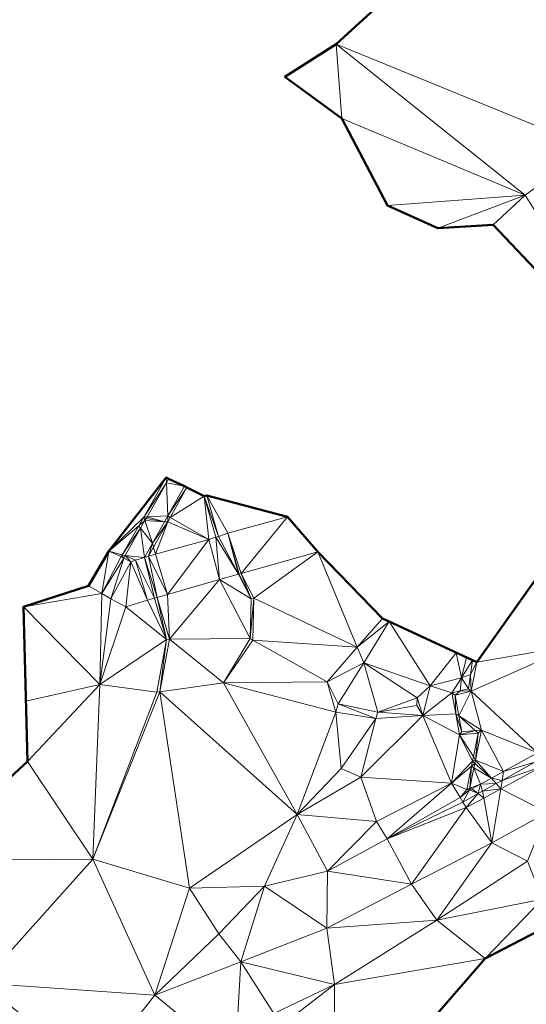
# Model space of a CAD drawing. Header units: metres. Extents: x 3490451 to 6981510, y 5754235 to 11509207.
# Tile 11 of 77: x 3490548 to 3490566, y 5754386 to 5754421. Entities that reach past the tile are written whole.
import ezdxf

# ---------------------------------------------------------------- set-up
doc = ezdxf.new("R2010")
doc.units = ezdxf.units.M
doc.layers.add('Kartierung-05$0$$VERB', color=7, linetype='Continuous', lineweight=18, true_color=0x82563a)

msp = doc.modelspace()

# ---------------------------------------------------------------- linework, layer by layer
at = {"layer": 'Kartierung-05$0$$VERB', "color": 1, "lineweight": 50, "ltscale": 0.02}
for points in [[(3490565.622, 5754426.267), (3490559.405, 5754420.576), (3490557.569, 5754419.406), (3490559.608, 5754417.915), (3490561.242, 5754414.797), (3490563.046, 5754413.987), (3490565.031, 5754414.106), (3490570.382, 5754408.454)], [(3490559.332, 5754381.616), (3490564.746, 5754387.847), (3490569.623, 5754390.377), (3490571.631, 5754388.294), (3490571.751, 5754388.29), (3490577.161, 5754391.465), (3490580.33, 5754392.768), (3490582.033, 5754395.652), (3490582.65, 5754396.696), (3490584.648, 5754397.712), (3490588.094, 5754396.957), (3490593.789, 5754399.204), (3490597.364, 5754401.207), (3490600.736, 5754406.776), (3490619.107, 5754410.985), (3490625.38, 5754410.516)], [(3490567.832, 5754403.223), (3490564.443, 5754398.446), (3490564.29, 5754398.518), (3490561.305, 5754399.907), (3490561.064, 5754400.019), (3490558.744, 5754402.396), (3490557.661, 5754403.653), (3490554.774, 5754404.416), (3490554.678, 5754404.389), (3490554.061, 5754404.701), (3490553.974, 5754404.75), (3490553.408, 5754405.011), (3490553.321, 5754405.06), (3490551.271, 5754402.42), (3490550.536, 5754401.183), (3490548.207, 5754400.434), (3490548.355, 5754394.901), (3490544.515, 5754391.357)]]:
    msp.add_lwpolyline(points, dxfattribs=at)
at = {"layer": 'Kartierung-05$0$$VERB'}
for points in [[(3490559.405, 5754420.576, 165.358), (3490565.622, 5754426.267, 165.371), (3490568.501, 5754416.865, 164.874)], [(3490565.622, 5754426.267, 165.371), (3490570.914, 5754422.406, 164.903), (3490568.501, 5754416.865, 164.874)], [(3490559.405, 5754420.576, 165.358), (3490559.608, 5754417.915, 165.328), (3490557.569, 5754419.406, 165.329)], [(3490559.405, 5754420.576, 165.358), (3490568.501, 5754416.865, 164.874), (3490566.171, 5754415.177, 165.003)], [(3490559.405, 5754420.576, 165.358), (3490566.171, 5754415.177, 165.003), (3490559.608, 5754417.915, 165.328)], [(3490566.171, 5754415.177, 165.003), (3490561.242, 5754414.797, 165.19), (3490559.608, 5754417.915, 165.328)], [(3490570.382, 5754408.454, 162.76), (3490568.501, 5754416.865, 164.874), (3490566.171, 5754415.177, 165.003)], [(3490566.171, 5754415.177, 165.003), (3490563.046, 5754413.987, 165.161), (3490561.242, 5754414.797, 165.19)], [(3490566.171, 5754415.177, 165.003), (3490565.031, 5754414.106, 165.076), (3490563.046, 5754413.987, 165.161)], [(3490566.171, 5754415.177, 165.003), (3490565.031, 5754414.106, 165.076), (3490570.382, 5754408.455, 162.76)], [(3490566.171, 5754415.177, 165.003), (3490570.382, 5754408.455, 162.76), (3490570.382, 5754408.454, 162.76)], [(3490552.516, 5754403.646, 166.575), (3490553.321, 5754405.06, 166.561), (3490551.271, 5754402.42, 166.593)], [(3490553.321, 5754405.06, 166.561), (3490551.271, 5754402.42, 166.593), (3490553.32, 5754405.059, 166.561)], [(3490553.329, 5754404.872, 166.313), (3490552.516, 5754403.646, 166.575), (3490553.321, 5754405.06, 166.561)], [(3490553.321, 5754405.06, 166.561), (3490553.321, 5754405.06, 166.561), (3490553.32, 5754405.059, 166.561)], [(3490553.329, 5754404.872, 166.313), (3490553.321, 5754405.06, 166.561), (3490553.408, 5754405.011, 166.311)], [(3490553.321, 5754405.06, 166.561), (3490553.321, 5754405.06, 166.561), (3490553.321, 5754405.06, 166.561)], [(3490553.321, 5754405.06, 166.561), (3490553.321, 5754405.06, 166.561), (3490553.321, 5754405.06, 166.561)], [(3490553.321, 5754405.06, 166.561), (3490553.408, 5754405.011, 166.311), (3490553.321, 5754405.06, 166.561)], [(3490553.321, 5754405.06, 166.561), (3490553.321, 5754405.06, 166.561), (3490553.321, 5754405.06, 166.561)], [(3490553.329, 5754404.872, 166.313), (3490553.408, 5754405.011, 166.311), (3490553.973, 5754404.75, 166.222)], [(3490553.329, 5754404.872, 166.313), (3490552.634, 5754403.651, 166.331), (3490552.516, 5754403.646, 166.575)], [(3490553.329, 5754404.872, 166.313), (3490552.634, 5754403.651, 166.331), (3490553.378, 5754403.685, 166.208)], [(3490553.329, 5754404.872, 166.313), (3490553.378, 5754403.685, 166.208), (3490553.974, 5754404.75, 166.222)], [(3490553.329, 5754404.872, 166.313), (3490553.974, 5754404.75, 166.222), (3490553.973, 5754404.75, 166.222)], [(3490553.378, 5754403.685, 166.208), (3490553.974, 5754404.75, 166.222), (3490554.061, 5754404.701, 166.042)], [(3490553.378, 5754403.685, 166.208), (3490553.974, 5754404.75, 166.222), (3490553.974, 5754404.75, 166.222)], [(3490553.464, 5754403.635, 166.069), (3490553.378, 5754403.685, 166.208), (3490554.061, 5754404.701, 166.042)], [(3490553.464, 5754403.635, 166.069), (3490554.061, 5754404.701, 166.042), (3490554.678, 5754404.389, 166.019)], [(3490553.464, 5754403.635, 166.069), (3490554.678, 5754404.389, 166.019), (3490554.678, 5754404.389, 166.019)], [(3490554.842, 5754402.839, 166.037), (3490553.464, 5754403.635, 166.069), (3490554.678, 5754404.389, 166.019)], [(3490554.678, 5754404.389, 166.019), (3490554.774, 5754404.416, 165.754), (3490555.19, 5754402.954, 165.765)], [(3490554.678, 5754404.389, 166.019), (3490555.095, 5754402.923, 166), (3490554.842, 5754402.839, 166.037)], [(3490554.678, 5754404.389, 166.019), (3490555.19, 5754402.954, 165.765), (3490555.095, 5754402.923, 166)], [(3490554.842, 5754402.839, 166.037), (3490554.678, 5754404.389, 166.019), (3490554.678, 5754404.389, 166.019)], [(3490554.774, 5754404.416, 165.754), (3490555.19, 5754402.954, 165.765), (3490555.531, 5754403.067, 165.714)], [(3490554.774, 5754404.416, 165.754), (3490555.531, 5754403.067, 165.714), (3490557.661, 5754403.653, 165.716)], [(3490552.334, 5754403.328, 166.578), (3490552.516, 5754403.646, 166.575), (3490551.271, 5754402.42, 166.593)], [(3490552.334, 5754403.328, 166.578), (3490552.559, 5754403.519, 166.333), (3490552.516, 5754403.646, 166.575)], [(3490552.634, 5754403.651, 166.331), (3490552.603, 5754403.596, 166.332), (3490552.516, 5754403.646, 166.575)], [(3490552.559, 5754403.519, 166.333), (3490552.603, 5754403.596, 166.332), (3490552.516, 5754403.646, 166.575)], [(3490552.559, 5754403.519, 166.333), (3490552.603, 5754403.596, 166.332), (3490553.26, 5754403.475, 166.206)], [(3490552.634, 5754403.651, 166.331), (3490552.603, 5754403.596, 166.332), (3490553.26, 5754403.475, 166.206)], [(3490552.634, 5754403.651, 166.331), (3490553.378, 5754403.685, 166.208), (3490553.26, 5754403.475, 166.206)], [(3490553.378, 5754403.685, 166.208), (3490553.373, 5754403.472, 166.073), (3490553.26, 5754403.475, 166.206)], [(3490553.464, 5754403.635, 166.069), (3490553.378, 5754403.685, 166.208), (3490553.373, 5754403.472, 166.073)], [(3490553.464, 5754403.635, 166.069), (3490553.373, 5754403.472, 166.073), (3490554.842, 5754402.839, 166.037)], [(3490556.002, 5754401.628, 165.715), (3490555.531, 5754403.067, 165.714), (3490557.661, 5754403.653, 165.716)], [(3490556.002, 5754401.628, 165.715), (3490557.661, 5754403.653, 165.716), (3490558.744, 5754402.396, 165.697)], [(3490552.334, 5754403.328, 166.578), (3490551.748, 5754402.298, 166.588), (3490551.271, 5754402.42, 166.593)], [(3490552.402, 5754403.244, 166.337), (3490552.334, 5754403.328, 166.578), (3490551.748, 5754402.298, 166.588)], [(3490552.402, 5754403.244, 166.337), (3490551.748, 5754402.298, 166.588), (3490551.849, 5754402.272, 166.352)], [(3490552.402, 5754403.244, 166.337), (3490551.849, 5754402.272, 166.352), (3490552.546, 5754402.2, 166.189)], [(3490552.402, 5754403.244, 166.337), (3490552.334, 5754403.328, 166.578), (3490552.559, 5754403.519, 166.333)], [(3490552.402, 5754403.244, 166.337), (3490552.559, 5754403.519, 166.333), (3490552.833, 5754402.712, 166.196)], [(3490552.402, 5754403.244, 166.337), (3490552.833, 5754402.712, 166.196), (3490552.546, 5754402.2, 166.189)], [(3490552.559, 5754403.519, 166.333), (3490552.833, 5754402.712, 166.196), (3490553.26, 5754403.475, 166.206)], [(3490552.833, 5754402.712, 166.196), (3490553.373, 5754403.472, 166.073), (3490553.26, 5754403.475, 166.206)], [(3490552.833, 5754402.712, 166.196), (3490552.869, 5754402.572, 166.096), (3490553.373, 5754403.472, 166.073)], [(3490552.869, 5754402.572, 166.096), (3490553.373, 5754403.472, 166.073), (3490552.935, 5754402.321, 166.093)], [(3490553.373, 5754403.472, 166.073), (3490552.935, 5754402.321, 166.093), (3490554.842, 5754402.839, 166.037)], [(3490567.832, 5754403.223, 162.684), (3490567.97, 5754399.058, 162.49), (3490564.443, 5754398.446, 162.69)], [(3490555.095, 5754402.923, 166), (3490554.842, 5754402.839, 166.037), (3490555.233, 5754401.406, 166.029)], [(3490555.904, 5754401.6, 166.008), (3490555.19, 5754402.954, 165.765), (3490555.095, 5754402.923, 166)], [(3490555.904, 5754401.6, 166.008), (3490555.095, 5754402.923, 166), (3490555.233, 5754401.406, 166.029)], [(3490555.904, 5754401.6, 166.008), (3490555.19, 5754402.954, 165.765), (3490555.531, 5754403.067, 165.714)], [(3490555.904, 5754401.6, 166.008), (3490555.531, 5754403.067, 165.714), (3490555.931, 5754401.608, 165.705)], [(3490556.002, 5754401.628, 165.715), (3490555.531, 5754403.067, 165.714), (3490555.931, 5754401.608, 165.705)], [(3490552.833, 5754402.712, 166.196), (3490552.685, 5754402.243, 166.104), (3490552.546, 5754402.2, 166.189)], [(3490552.833, 5754402.712, 166.196), (3490552.869, 5754402.572, 166.096), (3490552.685, 5754402.243, 166.104)], [(3490552.869, 5754402.572, 166.096), (3490552.685, 5754402.243, 166.104), (3490552.935, 5754402.321, 166.093)], [(3490552.935, 5754402.321, 166.093), (3490554.842, 5754402.839, 166.037), (3490553.364, 5754400.873, 166.101)], [(3490554.842, 5754402.839, 166.037), (3490555.233, 5754401.406, 166.029), (3490553.364, 5754400.873, 166.101)], [(3490551.271, 5754402.42, 166.593), (3490551.011, 5754400.916, 166.584), (3490550.536, 5754401.183, 166.594)], [(3490551.271, 5754402.42, 166.593), (3490551.71, 5754402.231, 166.589), (3490551.011, 5754400.916, 166.584)], [(3490551.797, 5754402.181, 166.353), (3490551.71, 5754402.231, 166.589), (3490551.011, 5754400.916, 166.584)], [(3490551.797, 5754402.181, 166.353), (3490551.332, 5754400.721, 166.469), (3490551.011, 5754400.916, 166.584)], [(3490551.748, 5754402.298, 166.588), (3490551.271, 5754402.42, 166.593), (3490551.71, 5754402.231, 166.589)], [(3490551.797, 5754402.181, 166.353), (3490552.051, 5754402.042, 166.429), (3490551.332, 5754400.721, 166.469)], [(3490551.748, 5754402.298, 166.588), (3490551.797, 5754402.181, 166.353), (3490551.71, 5754402.231, 166.589)], [(3490551.748, 5754402.298, 166.588), (3490551.849, 5754402.272, 166.352), (3490551.797, 5754402.181, 166.353)], [(3490551.849, 5754402.272, 166.352), (3490551.797, 5754402.181, 166.353), (3490552.051, 5754402.042, 166.429)], [(3490551.849, 5754402.272, 166.352), (3490552.051, 5754402.042, 166.429), (3490552.219, 5754402.099, 166.42)], [(3490551.849, 5754402.272, 166.352), (3490552.546, 5754402.2, 166.189), (3490552.219, 5754402.099, 166.42)], [(3490552.904, 5754400.741, 166.352), (3490552.546, 5754402.2, 166.189), (3490552.219, 5754402.099, 166.42)], [(3490553, 5754400.769, 166.09), (3490552.685, 5754402.243, 166.104), (3490552.546, 5754402.2, 166.189)], [(3490552.904, 5754400.741, 166.352), (3490553, 5754400.769, 166.09), (3490552.546, 5754402.2, 166.189)], [(3490552.685, 5754402.243, 166.104), (3490552.935, 5754402.321, 166.093), (3490553.364, 5754400.873, 166.101)], [(3490553, 5754400.769, 166.09), (3490552.685, 5754402.243, 166.104), (3490553.364, 5754400.873, 166.101)], [(3490556.459, 5754400.74, 165.752), (3490556.002, 5754401.628, 165.715), (3490558.744, 5754402.396, 165.697)], [(3490560.163, 5754398.984, 165.501), (3490556.459, 5754400.74, 165.752), (3490558.744, 5754402.396, 165.697)], [(3490560.163, 5754398.984, 165.501), (3490558.744, 5754402.396, 165.697), (3490561.064, 5754400.019, 165.569)], [(3490552.051, 5754402.042, 166.429), (3490551.87, 5754400.436, 166.461), (3490551.332, 5754400.721, 166.469)], [(3490552.051, 5754402.042, 166.429), (3490552.646, 5754400.668, 166.424), (3490551.87, 5754400.436, 166.461)], [(3490552.051, 5754402.042, 166.429), (3490552.219, 5754402.099, 166.42), (3490552.646, 5754400.668, 166.424)], [(3490552.904, 5754400.741, 166.352), (3490552.219, 5754402.099, 166.42), (3490552.646, 5754400.668, 166.424)], [(3490556.358, 5754400.717, 165.986), (3490555.904, 5754401.6, 166.008), (3490555.233, 5754401.406, 166.029)], [(3490556.358, 5754400.717, 165.986), (3490555.904, 5754401.6, 166.008), (3490555.931, 5754401.608, 165.705)], [(3490556.358, 5754400.717, 165.986), (3490556.002, 5754401.628, 165.715), (3490555.931, 5754401.608, 165.705)], [(3490556.459, 5754400.74, 165.752), (3490556.358, 5754400.717, 165.986), (3490556.002, 5754401.628, 165.715)], [(3490548.207, 5754400.434, 166.64), (3490551.011, 5754400.916, 166.584), (3490550.536, 5754401.183, 166.594)], [(3490553.437, 5754399.27, 166.079), (3490555.233, 5754401.406, 166.029), (3490553.364, 5754400.873, 166.101)], [(3490553.437, 5754399.27, 166.079), (3490555.233, 5754401.406, 166.029), (3490556.327, 5754399.296, 165.91)], [(3490556.358, 5754400.717, 165.986), (3490555.233, 5754401.406, 166.029), (3490556.327, 5754399.296, 165.91)], [(3490548.207, 5754400.434, 166.64), (3490551.011, 5754400.916, 166.584), (3490550.94, 5754397.654, 166.422)], [(3490551.332, 5754400.721, 166.469), (3490551.011, 5754400.916, 166.584), (3490550.94, 5754397.654, 166.422)], [(3490552.904, 5754400.741, 166.352), (3490553.334, 5754399.265, 166.359), (3490552.646, 5754400.668, 166.424)], [(3490552.904, 5754400.741, 166.352), (3490553, 5754400.769, 166.09), (3490553.334, 5754399.265, 166.359)], [(3490553, 5754400.769, 166.09), (3490553.437, 5754399.27, 166.079), (3490553.364, 5754400.873, 166.101)], [(3490553, 5754400.769, 166.09), (3490553.334, 5754399.265, 166.359), (3490553.437, 5754399.27, 166.079)], [(3490556.459, 5754400.74, 165.752), (3490556.358, 5754400.717, 165.986), (3490556.327, 5754399.296, 165.91)], [(3490556.426, 5754399.241, 165.709), (3490556.459, 5754400.74, 165.752), (3490556.327, 5754399.296, 165.91)], [(3490560.163, 5754398.984, 165.501), (3490556.426, 5754399.241, 165.709), (3490556.459, 5754400.74, 165.752)], [(3490548.297, 5754397.055, 166.539), (3490548.207, 5754400.434, 166.64), (3490550.94, 5754397.654, 166.422)], [(3490551.87, 5754400.436, 166.461), (3490551.332, 5754400.721, 166.469), (3490550.94, 5754397.654, 166.422)], [(3490553.334, 5754399.265, 166.359), (3490551.87, 5754400.436, 166.461), (3490550.94, 5754397.654, 166.422)], [(3490553.334, 5754399.265, 166.359), (3490552.646, 5754400.668, 166.424), (3490551.87, 5754400.436, 166.461)], [(3490560.163, 5754398.984, 165.501), (3490561.064, 5754400.019, 165.569), (3490561.305, 5754399.907, 164.486)], [(3490560.163, 5754398.984, 165.501), (3490560.393, 5754398.431, 164.493), (3490561.305, 5754399.907, 164.485)], [(3490560.163, 5754398.984, 165.501), (3490561.305, 5754399.907, 164.486), (3490561.305, 5754399.907, 164.485)], [(3490560.393, 5754398.431, 164.493), (3490562.767, 5754397.607, 164.282), (3490561.305, 5754399.907, 164.485)], [(3490561.064, 5754400.019, 165.568), (3490561.119, 5754399.993, 165.32), (3490561.305, 5754399.907, 164.486)], [(3490562.767, 5754397.607, 164.282), (3490561.305, 5754399.907, 164.485), (3490563.706, 5754398.789, 163.986)], [(3490563.706, 5754398.789, 163.986), (3490561.305, 5754399.907, 164.485), (3490561.774, 5754399.689, 164.388)], [(3490562.767, 5754397.607, 164.282), (3490561.305, 5754399.907, 164.485), (3490561.305, 5754399.907, 164.485)], [(3490563.706, 5754398.789, 163.986), (3490563.706, 5754398.789, 163.986), (3490561.774, 5754399.689, 164.388)], [(3490553.334, 5754399.265, 166.359), (3490550.94, 5754397.654, 166.422), (3490552.989, 5754397.383, 166.293)], [(3490553.334, 5754399.265, 166.359), (3490553.091, 5754397.387, 166.074), (3490552.989, 5754397.383, 166.293)], [(3490553.334, 5754399.265, 166.359), (3490553.437, 5754399.27, 166.079), (3490553.091, 5754397.387, 166.074)], [(3490553.437, 5754399.27, 166.079), (3490553.091, 5754397.387, 166.074), (3490555.367, 5754397.71, 165.943)], [(3490553.437, 5754399.27, 166.079), (3490555.367, 5754397.71, 165.943), (3490556.327, 5754399.296, 165.91)], [(3490556.426, 5754399.241, 165.709), (3490555.367, 5754397.71, 165.943), (3490556.327, 5754399.296, 165.91)], [(3490556.426, 5754399.241, 165.709), (3490555.367, 5754397.71, 165.943), (3490559.086, 5754397.746, 165.42)], [(3490560.163, 5754398.984, 165.501), (3490556.426, 5754399.241, 165.709), (3490559.086, 5754397.746, 165.42)], [(3490560.163, 5754398.984, 165.501), (3490560.393, 5754398.431, 164.493), (3490559.086, 5754397.746, 165.42)], [(3490564.443, 5754398.446, 162.69), (3490567.97, 5754399.058, 162.49), (3490564.236, 5754397.411, 162.683)], [(3490566.621, 5754395.208, 162.718), (3490567.97, 5754399.058, 162.49), (3490564.236, 5754397.411, 162.683)], [(3490567.97, 5754399.058, 162.49), (3490564.443, 5754398.446, 162.69), (3490564.443, 5754398.446, 162.69)], [(3490562.767, 5754397.607, 164.282), (3490563.706, 5754398.789, 163.986), (3490563.895, 5754397.895, 163.73)], [(3490563.706, 5754398.789, 163.986), (3490564.077, 5754398.617, 164.031), (3490563.706, 5754398.789, 163.986)], [(3490563.706, 5754398.789, 163.986), (3490564.077, 5754398.617, 164.031), (3490563.895, 5754397.895, 163.73)], [(3490560.393, 5754398.431, 164.493), (3490559.086, 5754397.746, 165.42), (3490559.481, 5754396.955, 164.5)], [(3490560.393, 5754398.431, 164.493), (3490560.897, 5754396.658, 164.232), (3490559.481, 5754396.955, 164.5)], [(3490560.393, 5754398.431, 164.493), (3490562.312, 5754397.18, 164.319), (3490560.897, 5754396.658, 164.232)], [(3490560.393, 5754398.431, 164.493), (3490562.767, 5754397.607, 164.282), (3490562.312, 5754397.18, 164.319)], [(3490563.895, 5754397.895, 163.73), (3490564.077, 5754398.617, 164.031), (3490564.29, 5754398.518, 164.056)], [(3490564.22, 5754398.005, 163.878), (3490564.29, 5754398.518, 164.056), (3490563.895, 5754397.895, 163.73)], [(3490563.895, 5754397.895, 163.73), (3490564.29, 5754398.518, 164.056), (3490564.29, 5754398.518, 164.056)], [(3490564.443, 5754398.446, 162.69), (3490564.22, 5754398.005, 163.878), (3490564.29, 5754398.518, 164.056)], [(3490564.22, 5754398.005, 163.878), (3490564.443, 5754398.446, 162.69), (3490564.236, 5754397.411, 162.683)], [(3490564.443, 5754398.446, 162.69), (3490564.29, 5754398.518, 164.056), (3490564.345, 5754398.492, 163.568)], [(3490564.443, 5754398.446, 162.69), (3490564.443, 5754398.446, 162.69), (3490564.345, 5754398.492, 163.568)], [(3490564.443, 5754398.446, 162.69), (3490564.443, 5754398.446, 162.69), (3490564.443, 5754398.446, 162.69)], [(3490564.22, 5754398.005, 163.878), (3490563.895, 5754397.895, 163.73), (3490564.15, 5754397.493, 163.7)], [(3490564.22, 5754398.005, 163.878), (3490564.15, 5754397.493, 163.7), (3490564.236, 5754397.411, 162.683)], [(3490548.297, 5754397.055, 166.539), (3490548.355, 5754394.901, 166.625), (3490550.94, 5754397.654, 166.422)], [(3490550.691, 5754391.398, 164.996), (3490548.355, 5754394.901, 166.625), (3490550.94, 5754397.654, 166.422)], [(3490550.691, 5754391.398, 164.996), (3490550.94, 5754397.654, 166.422), (3490552.989, 5754397.383, 166.293)], [(3490558.014, 5754392.998, 164.158), (3490553.091, 5754397.387, 166.074), (3490555.367, 5754397.71, 165.943)], [(3490555.367, 5754397.71, 165.943), (3490559.086, 5754397.746, 165.42), (3490559.395, 5754396.663, 164.598)], [(3490558.014, 5754392.998, 164.158), (3490555.367, 5754397.71, 165.943), (3490559.395, 5754396.663, 164.598)], [(3490559.086, 5754397.746, 165.42), (3490559.395, 5754396.663, 164.598), (3490559.481, 5754396.955, 164.5)], [(3490562.767, 5754397.607, 164.282), (3490562.312, 5754397.18, 164.319), (3490562.508, 5754396.543, 163.989)], [(3490562.767, 5754397.607, 164.282), (3490563.554, 5754397.348, 163.772), (3490562.508, 5754396.543, 163.989)], [(3490562.767, 5754397.607, 164.282), (3490563.895, 5754397.895, 163.73), (3490563.554, 5754397.348, 163.772)], [(3490563.852, 5754397.421, 163.736), (3490563.895, 5754397.895, 163.73), (3490563.554, 5754397.348, 163.772)], [(3490563.852, 5754397.421, 163.736), (3490563.895, 5754397.895, 163.73), (3490564.15, 5754397.493, 163.7)], [(3490550.691, 5754391.398, 164.996), (3490554.154, 5754390.359, 164.559), (3490553.091, 5754397.387, 166.074)], [(3490550.691, 5754391.398, 164.996), (3490553.091, 5754397.387, 166.074), (3490552.989, 5754397.383, 166.293)], [(3490558.014, 5754392.998, 164.158), (3490554.154, 5754390.359, 164.559), (3490553.091, 5754397.387, 166.074)], [(3490563.688, 5754396.599, 163.739), (3490563.554, 5754397.348, 163.772), (3490562.508, 5754396.543, 163.989)], [(3490563.852, 5754397.421, 163.736), (3490563.554, 5754397.348, 163.772), (3490563.669, 5754397.273, 162.709)], [(3490563.688, 5754396.599, 163.739), (3490563.554, 5754397.348, 163.772), (3490563.669, 5754397.273, 162.709)], [(3490563.852, 5754397.421, 163.736), (3490563.669, 5754397.273, 162.709), (3490564.236, 5754397.411, 162.683)], [(3490563.802, 5754396.528, 162.71), (3490563.669, 5754397.273, 162.709), (3490564.236, 5754397.411, 162.683)], [(3490563.802, 5754396.528, 162.71), (3490563.688, 5754396.599, 163.739), (3490563.669, 5754397.273, 162.709)], [(3490563.802, 5754396.528, 162.71), (3490564.61, 5754396.022, 162.731), (3490564.236, 5754397.411, 162.683)], [(3490563.852, 5754397.421, 163.736), (3490564.15, 5754397.493, 163.7), (3490564.236, 5754397.411, 162.683)], [(3490566.621, 5754395.208, 162.718), (3490564.61, 5754396.022, 162.731), (3490564.236, 5754397.411, 162.683)], [(3490559.395, 5754396.663, 164.598), (3490560.821, 5754396.439, 164.15), (3490559.481, 5754396.955, 164.5)], [(3490560.821, 5754396.439, 164.15), (3490560.897, 5754396.658, 164.232), (3490559.481, 5754396.955, 164.5)], [(3490562.291, 5754396.898, 164.013), (3490562.312, 5754397.18, 164.319), (3490560.897, 5754396.658, 164.232)], [(3490562.291, 5754396.898, 164.013), (3490560.897, 5754396.658, 164.232), (3490562.508, 5754396.543, 163.989)], [(3490562.291, 5754396.898, 164.013), (3490562.312, 5754397.18, 164.319), (3490562.508, 5754396.543, 163.989)], [(3490558.014, 5754392.998, 164.158), (3490559.395, 5754396.663, 164.598), (3490559.59, 5754394.647, 164.079)], [(3490559.395, 5754396.663, 164.598), (3490560.821, 5754396.439, 164.15), (3490559.59, 5754394.647, 164.079)], [(3490560.291, 5754394.336, 163.959), (3490560.821, 5754396.439, 164.15), (3490562.508, 5754396.543, 163.989)], [(3490560.291, 5754394.336, 163.959), (3490562.508, 5754396.543, 163.989), (3490563.542, 5754394.123, 163.598)], [(3490560.821, 5754396.439, 164.15), (3490560.897, 5754396.658, 164.232), (3490562.508, 5754396.543, 163.989)], [(3490563.688, 5754396.599, 163.739), (3490563.821, 5754395.851, 163.707), (3490562.508, 5754396.543, 163.989)], [(3490563.821, 5754395.851, 163.707), (3490562.508, 5754396.543, 163.989), (3490563.542, 5754394.123, 163.598)], [(3490563.802, 5754396.528, 162.71), (3490563.688, 5754396.599, 163.739), (3490563.903, 5754395.959, 162.711)], [(3490563.688, 5754396.599, 163.739), (3490563.821, 5754395.851, 163.707), (3490563.903, 5754395.959, 162.711)], [(3490564.385, 5754396.002, 162.725), (3490563.802, 5754396.528, 162.71), (3490563.903, 5754395.959, 162.711)], [(3490564.385, 5754396.002, 162.725), (3490563.802, 5754396.528, 162.71), (3490564.61, 5754396.022, 162.731)], [(3490560.291, 5754394.336, 163.959), (3490560.821, 5754396.439, 164.15), (3490559.59, 5754394.647, 164.079)], [(3490564.285, 5754394.904, 163.565), (3490563.821, 5754395.851, 163.707), (3490563.542, 5754394.123, 163.598)], [(3490564.385, 5754396.002, 162.725), (3490563.821, 5754395.851, 163.707), (3490563.903, 5754395.959, 162.711)], [(3490564.385, 5754396.002, 162.725), (3490563.821, 5754395.851, 163.707), (3490564.486, 5754395.911, 163.697)], [(3490564.318, 5754395.071, 163.586), (3490563.821, 5754395.851, 163.707), (3490564.486, 5754395.911, 163.697)], [(3490564.318, 5754395.071, 163.586), (3490564.285, 5754394.904, 163.565), (3490563.821, 5754395.851, 163.707)], [(3490564.318, 5754395.071, 163.586), (3490564.396, 5754394.949, 162.894), (3490564.486, 5754395.911, 163.697)], [(3490564.385, 5754396.002, 162.725), (3490564.486, 5754395.911, 163.697), (3490564.61, 5754396.022, 162.731)], [(3490564.396, 5754394.949, 162.894), (3490564.486, 5754395.911, 163.697), (3490564.61, 5754396.022, 162.731)], [(3490565.402, 5754394.542, 162.888), (3490564.396, 5754394.949, 162.894), (3490564.61, 5754396.022, 162.731)], [(3490565.402, 5754394.542, 162.888), (3490566.621, 5754395.208, 162.718), (3490564.61, 5754396.022, 162.731)], [(3490566.526, 5754394.866, 162.725), (3490565.402, 5754394.542, 162.888), (3490566.621, 5754395.208, 162.718)], [(3490550.691, 5754391.398, 164.996), (3490544.515, 5754391.357, 166.762), (3490548.355, 5754394.901, 166.625)], [(3490564.249, 5754394.723, 163.541), (3490564.285, 5754394.904, 163.565), (3490563.542, 5754394.123, 163.598)], [(3490564.249, 5754394.723, 163.541), (3490564.372, 5754394.827, 162.913), (3490564.285, 5754394.904, 163.565)], [(3490564.34, 5754394.669, 162.937), (3490564.249, 5754394.723, 163.541), (3490564.372, 5754394.827, 162.913)], [(3490564.318, 5754395.071, 163.586), (3490564.285, 5754394.904, 163.565), (3490564.396, 5754394.949, 162.894)], [(3490564.372, 5754394.827, 162.913), (3490564.285, 5754394.904, 163.565), (3490564.396, 5754394.949, 162.894)], [(3490564.34, 5754394.669, 162.937), (3490564.372, 5754394.827, 162.913), (3490564.963, 5754394.303, 162.949)], [(3490564.372, 5754394.827, 162.913), (3490564.963, 5754394.303, 162.949), (3490564.396, 5754394.949, 162.894)], [(3490564.963, 5754394.303, 162.949), (3490565.402, 5754394.542, 162.888), (3490564.396, 5754394.949, 162.894)], [(3490565.348, 5754394.217, 162.891), (3490566.526, 5754394.866, 162.725), (3490565.402, 5754394.542, 162.888)], [(3490565.348, 5754394.217, 162.891), (3490566.526, 5754394.866, 162.725), (3490566.775, 5754394.721, 162.734)], [(3490558.014, 5754392.998, 164.158), (3490560.291, 5754394.336, 163.959), (3490559.59, 5754394.647, 164.079)], [(3490564.249, 5754394.723, 163.541), (3490564.084, 5754393.896, 163.432), (3490563.542, 5754394.123, 163.598)], [(3490564.195, 5754393.94, 163.048), (3490564.249, 5754394.723, 163.541), (3490564.084, 5754393.896, 163.432)], [(3490564.195, 5754393.94, 163.048), (3490564.34, 5754394.669, 162.937), (3490564.249, 5754394.723, 163.541)], [(3490564.195, 5754393.94, 163.048), (3490564.572, 5754394.089, 163.004), (3490564.34, 5754394.669, 162.937)], [(3490564.572, 5754394.089, 163.004), (3490564.34, 5754394.669, 162.937), (3490564.963, 5754394.303, 162.949)], [(3490565.348, 5754394.217, 162.891), (3490564.963, 5754394.303, 162.949), (3490565.402, 5754394.542, 162.888)], [(3490565.299, 5754393.919, 162.944), (3490566.775, 5754394.721, 162.734), (3490566.957, 5754393.067, 162.778)], [(3490565.348, 5754394.217, 162.891), (3490565.299, 5754393.919, 162.944), (3490566.775, 5754394.721, 162.734)], [(3490558.014, 5754392.998, 164.158), (3490560.291, 5754394.336, 163.959), (3490560.854, 5754392.751, 163.828)], [(3490560.291, 5754394.336, 163.959), (3490563.542, 5754394.123, 163.598), (3490560.854, 5754392.751, 163.828)], [(3490563.542, 5754394.123, 163.598), (3490560.854, 5754392.751, 163.828), (3490561.232, 5754392.122, 163.519)], [(3490563.542, 5754394.123, 163.598), (3490561.232, 5754392.122, 163.519), (3490563.848, 5754393.611, 163.086)], [(3490564.084, 5754393.896, 163.432), (3490563.542, 5754394.123, 163.598), (3490563.848, 5754393.611, 163.086)], [(3490564.267, 5754393.922, 163.046), (3490564.195, 5754393.94, 163.048), (3490564.572, 5754394.089, 163.004)], [(3490564.491, 5754393.745, 163.013), (3490564.267, 5754393.922, 163.046), (3490564.572, 5754394.089, 163.004)], [(3490564.491, 5754393.745, 163.013), (3490564.572, 5754394.089, 163.004), (3490564.646, 5754393.831, 162.991)], [(3490565.139, 5754394.102, 162.921), (3490564.572, 5754394.089, 163.004), (3490564.963, 5754394.303, 162.949)], [(3490565.139, 5754394.102, 162.921), (3490564.572, 5754394.089, 163.004), (3490564.646, 5754393.831, 162.991)], [(3490565.139, 5754394.102, 162.921), (3490564.646, 5754393.831, 162.991), (3490565.299, 5754393.919, 162.944)], [(3490565.139, 5754394.102, 162.921), (3490565.348, 5754394.217, 162.891), (3490564.963, 5754394.303, 162.949)], [(3490565.139, 5754394.102, 162.921), (3490565.348, 5754394.217, 162.891), (3490565.299, 5754393.919, 162.944)], [(3490564.084, 5754393.896, 163.432), (3490564.182, 5754393.876, 163.058), (3490563.848, 5754393.611, 163.086)], [(3490563.943, 5754393.444, 163.09), (3490564.182, 5754393.876, 163.058), (3490563.848, 5754393.611, 163.086)], [(3490564.491, 5754393.745, 163.013), (3490563.943, 5754393.444, 163.09), (3490564.182, 5754393.876, 163.058)], [(3490564.491, 5754393.745, 163.013), (3490563.943, 5754393.444, 163.09), (3490564.057, 5754393.245, 163.12)], [(3490564.491, 5754393.745, 163.013), (3490564.689, 5754393.588, 163.03), (3490564.057, 5754393.245, 163.12)], [(3490564.195, 5754393.94, 163.048), (3490564.084, 5754393.896, 163.432), (3490564.182, 5754393.876, 163.058)], [(3490564.267, 5754393.922, 163.046), (3490564.195, 5754393.94, 163.048), (3490564.182, 5754393.876, 163.058)], [(3490564.491, 5754393.745, 163.013), (3490564.267, 5754393.922, 163.046), (3490564.182, 5754393.876, 163.058)], [(3490564.491, 5754393.745, 163.013), (3490564.689, 5754393.588, 163.03), (3490564.646, 5754393.831, 162.991)], [(3490564.689, 5754393.588, 163.03), (3490564.646, 5754393.831, 162.991), (3490565.299, 5754393.919, 162.944)], [(3490564.689, 5754393.588, 163.03), (3490565.299, 5754393.919, 162.944), (3490564.979, 5754391.979, 163.064)], [(3490565.299, 5754393.919, 162.944), (3490566.957, 5754393.067, 162.778), (3490564.979, 5754391.979, 163.064)], [(3490563.943, 5754393.444, 163.09), (3490561.232, 5754392.122, 163.519), (3490563.848, 5754393.611, 163.086)], [(3490563.943, 5754393.444, 163.09), (3490561.232, 5754392.122, 163.519), (3490564.057, 5754393.245, 163.12)], [(3490564.689, 5754393.588, 163.03), (3490564.057, 5754393.245, 163.12), (3490564.979, 5754391.979, 163.064)], [(3490558.014, 5754392.998, 164.158), (3490554.154, 5754390.359, 164.559), (3490556.838, 5754390.43, 164.158)], [(3490558.014, 5754392.998, 164.158), (3490556.838, 5754390.43, 164.158), (3490559.093, 5754390.965, 163.852)], [(3490558.014, 5754392.998, 164.158), (3490559.093, 5754390.965, 163.852), (3490560.854, 5754392.751, 163.828)], [(3490561.232, 5754392.122, 163.519), (3490564.057, 5754393.245, 163.12), (3490562.105, 5754390.502, 163.475)], [(3490564.057, 5754393.245, 163.12), (3490562.105, 5754390.502, 163.475), (3490564.979, 5754391.979, 163.064)], [(3490566.957, 5754393.067, 162.778), (3490566.259, 5754391.328, 162.899), (3490564.979, 5754391.979, 163.064)], [(3490559.093, 5754390.965, 163.852), (3490560.854, 5754392.751, 163.828), (3490561.232, 5754392.122, 163.519)], [(3490559.093, 5754390.965, 163.852), (3490561.232, 5754392.122, 163.519), (3490562.105, 5754390.502, 163.475)], [(3490563.008, 5754389.219, 163.376), (3490562.105, 5754390.502, 163.475), (3490564.979, 5754391.979, 163.064)], [(3490566.259, 5754391.328, 162.899), (3490563.008, 5754389.219, 163.376), (3490564.979, 5754391.979, 163.064)], [(3490546.702, 5754386.957, 165.546), (3490550.691, 5754391.398, 164.996), (3490544.515, 5754391.357, 166.762)], [(3490546.702, 5754386.957, 165.546), (3490552.915, 5754386.528, 164.809), (3490550.691, 5754391.398, 164.996)], [(3490552.915, 5754386.528, 164.809), (3490550.691, 5754391.398, 164.996), (3490554.154, 5754390.359, 164.559)], [(3490566.8, 5754389.962, 162.787), (3490566.259, 5754391.328, 162.899), (3490563.008, 5754389.219, 163.376)], [(3490559.066, 5754388.926, 163.943), (3490556.838, 5754390.43, 164.158), (3490559.093, 5754390.965, 163.852)], [(3490559.066, 5754388.926, 163.943), (3490559.093, 5754390.965, 163.852), (3490562.105, 5754390.502, 163.475)], [(3490552.915, 5754386.528, 164.809), (3490554.154, 5754390.359, 164.559), (3490555.201, 5754388.729, 164.437)], [(3490554.154, 5754390.359, 164.559), (3490556.838, 5754390.43, 164.158), (3490555.201, 5754388.729, 164.437)], [(3490555.99, 5754387.727, 164.376), (3490556.838, 5754390.43, 164.158), (3490555.201, 5754388.729, 164.437)], [(3490555.99, 5754387.727, 164.376), (3490559.066, 5754388.926, 163.943), (3490556.838, 5754390.43, 164.158)], [(3490559.066, 5754388.926, 163.943), (3490563.008, 5754389.219, 163.376), (3490562.105, 5754390.502, 163.475)], [(3490566.8, 5754389.962, 162.787), (3490564.746, 5754387.847, 163.073), (3490563.008, 5754389.219, 163.376)], [(3490566.8, 5754389.962, 162.787), (3490564.746, 5754387.847, 163.073), (3490568.014, 5754389.543, 162.466)], [(3490559.066, 5754388.926, 163.943), (3490559.352, 5754386.912, 163.952), (3490563.008, 5754389.219, 163.376)], [(3490559.352, 5754386.912, 163.952), (3490564.746, 5754387.847, 163.073), (3490563.008, 5754389.219, 163.376)], [(3490555.99, 5754387.727, 164.376), (3490559.066, 5754388.926, 163.943), (3490559.352, 5754386.912, 163.952)], [(3490555.99, 5754387.727, 164.376), (3490552.915, 5754386.528, 164.809), (3490555.201, 5754388.729, 164.437)], [(3490555.99, 5754387.727, 164.376), (3490552.915, 5754386.528, 164.809), (3490555.79, 5754384.173, 164.503)], [(3490555.99, 5754387.727, 164.376), (3490555.79, 5754384.173, 164.503), (3490557.17, 5754385.877, 164.281)], [(3490555.99, 5754387.727, 164.376), (3490559.352, 5754386.912, 163.952), (3490557.17, 5754385.877, 164.281)], [(3490559.332, 5754381.616, 163.464), (3490559.352, 5754386.912, 163.952), (3490564.746, 5754387.847, 163.073)], [(3490550.723, 5754383.769, 165.171), (3490546.702, 5754386.957, 165.546), (3490552.915, 5754386.528, 164.809)], [(3490550.723, 5754383.769, 165.171), (3490546.702, 5754386.957, 165.546), (3490547.94, 5754383.432, 165.473)], [(3490557.571, 5754385.543, 164.227), (3490559.352, 5754386.912, 163.952), (3490557.17, 5754385.877, 164.281)], [(3490557.571, 5754385.543, 164.227), (3490559.332, 5754381.616, 163.464), (3490559.352, 5754386.912, 163.952)], [(3490550.723, 5754383.769, 165.171), (3490552.915, 5754386.528, 164.809), (3490555.79, 5754384.173, 164.503)]]:
    msp.add_3dface(points, dxfattribs=at)

doc.saveas('drawing.dxf')
